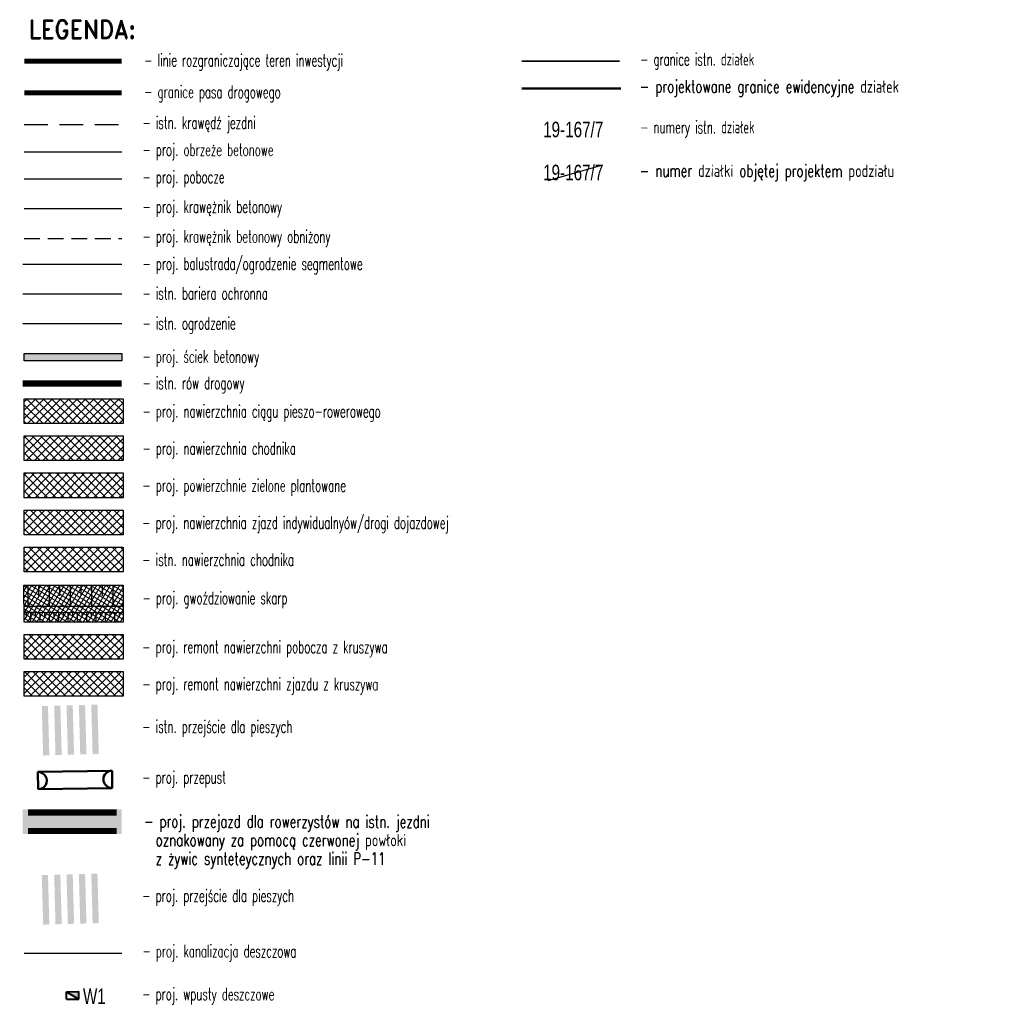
# Model space of a CAD drawing. Header units: metres. Extents: x 7529682 to 7533751, y 5721195 to 5727842.
# Tile 1 of 210: x 7533671 to 7533751, y 5721195 to 5721275. Entities that reach past the tile are written whole.
import ezdxf
from ezdxf.enums import TextEntityAlignment as Align

# ---------------------------------------------------------------- set-up
doc = ezdxf.new("R2010")
doc.units = ezdxf.units.M
for name, pattern in [('218-500', [1, 0.5, -0.5]), ('817-dzialki-09-05-04$0$HIDDEN', [0.375, 0.25, -0.125]), ('ACAD_ISO05W100', [33, 24, -3, 0, -3, 0, -3]), ('DASHED', [19.05, 12.7, -6.35]), ('HIDDEN', [9.525, 6.35, -3.175])]:
    doc.linetypes.add(name, pattern=pattern)
for name, color, linetype, lineweight in [('D-bariera-uliczna-typu-B-01', 1, 'FENCELINE1', 30), ('D-krawędzie', 3, 'Continuous', 30), ('D-krawężniki', 4, 'Continuous', 30), ('D-krawężniki-obniżone', 40, 'DASHED', 30), ('D-obrzeża', 2, 'Continuous', 30), ('D-pas-drogowy', 7, 'ACAD_ISO05W100', 50), ('D-wpusty', 28, 'Continuous', 40), ('D-wpusty-opis', 28, 'Continuous', 30), ('Numery_dzialek', 80, 'Continuous', 35), ('Sieci-KD-proj', 4, 'KANDESZCZ_X2', 30)]:
    doc.layers.add(name, color=color, linetype=linetype, lineweight=lineweight)
for name, color, linetype, lineweight, true_color in [('D-bariery', 7, 'FENCELINE2', 30, 0xff0f0f), ('D-ewidencja-numery', 7, 'Continuous', 50, 0x40ff00), ('D-hatch-ciag-pieszo-rowerowy', 7, 'Continuous', 13, 0xff9f80), ('D-hatch-plyty-azurowe', 7, 'Continuous', 13, 0xffc824), ('D-LR-etap-III', 7, '817-dzialki-09-05-04$0$HIDDEN', 50, 0x00008f), ('D-ogrodzenie-istn', 7, 'FENCELINE2', 30, 0x7a007a), ('D-podzialy-dzialek-Kobior', 7, 'Continuous', 30, 0xff0040), ('D-poziome-powl-czerwona', 7, 'Continuous', 9, 0xff6161), ('D-przepusty', 7, 'Continuous', 50, 0x852100), ('D-ścieki', 7, 'Continuous', 30, 0x0544ff)]:
    doc.layers.add(name, color=color, linetype=linetype, lineweight=lineweight, true_color=true_color)
for name, color, linetype in [('D-hatch-chodniki', 221, 'Continuous'), ('D-hatch-pobocza', 131, 'Continuous'), ('D-hatch-zieleńce', 102, 'Continuous'), ('D-hatch-zjazdy-kostka', 244, 'Continuous'), ('D-hatch-zjazdy-kruszywo', 111, 'Continuous'), ('D-pobocza', 60, 'Continuous'), ('D-rowy', 160, 'Continuous'), ('D-skarpa-kreskowanie', 2, 'Continuous'), ('Odnosniki', 7, 'Continuous'), ('PAP-LEGENDA', 1, 'Continuous'), ('PAP-TABELKA', 1, 'Continuous')]:
    doc.layers.add(name, color=color, linetype=linetype)
doc.layers.add('D-malowanie-istn', color=7, linetype='Continuous', true_color=0x1a6600)
doc.layers.add('D-malowanie-proj', color=7, linetype='Continuous', true_color=0x3333ff)
doc.styles.add('DIMTEXT', font='simplex.shx', dxfattribs={"width": 0.7})
doc.styles.add('PL2', font='romand.shx')
doc.styles.get("Standard").update_dxf_attribs({"font": 'arial.ttf'})
doc.linetypes.add('FENCELINE1', pattern='A,6.35,-2.54,[133,ltypeshp.shx,S=2.54,R=0,X=-2.54,Y=0],-2.54,25.4', length=36.83)
doc.linetypes.add('FENCELINE2', pattern='A,6.35,-2.54,[132,ltypeshp.shx,S=2.54,R=0,X=-2.54,Y=0],-2.54,25.4', length=36.83)
doc.linetypes.add('KANDESZCZ_X2', pattern='A,4.366477,-0.326302,["kd",DIMTEXT,S=1.28,R=0,X=0,Y=-0.405864],-2.036296,4.465198', length=11.194273)
pattern_1 = [(45, (0.0021, 0), (-0.33675960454, 0.33675960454), []), (135, (0.0021, 0), (-0.33675960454, -0.33675960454), [])]

# ---------------------------------------------------------------- blocks, each defined once
blk = doc.blocks.new('wpust')
at = {"layer": 'D-wpusty'}
blk.add_hatch(color=256, dxfattribs=at).paths.add_polyline_path([(4488531.348, 5577264.612), (4488532.348, 5577264.612), (4488532.348, 5577265.212)])
for points in [[(4488531.348, 5577265.212), (4488531.348, 5577264.612)], [(4488531.348, 5577265.212), (4488532.348, 5577265.212)], [(4488531.348, 5577264.612), (4488532.348, 5577265.212)], [(4488532.348, 5577265.212), (4488532.348, 5577264.612)], [(4488531.348, 5577264.612), (4488532.348, 5577264.612)]]:
    blk.add_lwpolyline(points, dxfattribs=at)

msp = doc.modelspace()

# ---------------------------------------------------------------- hatches: boundary and pattern name
at = {"layer": 'D-hatch-chodniki'}
h = msp.add_hatch(dxfattribs=at)
h.set_pattern_fill('ANSI37', color=256, scale=0.15, style=0)
h.set_pattern_definition([(45, (958900.91207, 144069.77755), (-0.33675960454, 0.33675960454), []), (135, (958900.91207, 144069.77755), (-0.33675960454, -0.33675960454), [])])
h.paths.add_polyline_path([(7533671.793, 5721240.98), (7533679.791, 5721240.98), (7533679.791, 5721238.974), (7533671.793, 5721238.974)])
at = {"layer": 'D-hatch-chodniki', "true_color": 0x6e6e6e}
h = msp.add_hatch(dxfattribs=at)
h.set_pattern_fill('ANSI37', color=8, scale=0.15, style=0)
h.set_pattern_definition([(45, (-0.00225, 3), (-0.33675960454, 0.33675960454), []), (135, (-0.00225, 3), (-0.33675960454, -0.33675960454), [])])
h.paths.add_polyline_path([(7533671.779, 5721231.98), (7533679.778, 5721231.98), (7533679.778, 5721229.974), (7533671.779, 5721229.974)])
at = {"layer": 'D-hatch-ciag-pieszo-rowerowy'}
h = msp.add_hatch(dxfattribs=at)
h.set_pattern_fill('ANSI37', color=256, scale=0.15, style=0)
h.set_pattern_definition([(45, (0, 0), (-0.33675960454, 0.33675960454), []), (135, (0, 0), (-0.33675960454, -0.33675960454), [])])
h.paths.add_polyline_path([(7533679.789, 5721243.98), (7533671.79, 5721243.98), (7533671.79, 5721241.974), (7533679.789, 5721241.974)])
at = {"layer": 'D-hatch-plyty-azurowe'}
h = msp.add_hatch(dxfattribs=at)
h.set_pattern_fill('ANSI37', color=256, scale=0.1, angle=13.23434, style=0)
h.set_pattern_definition([(58.2343419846, (-0.00225, 3), (-0.269941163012, 0.16714669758), []), (148.2343419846, (-0.00225, 3), (-0.16714669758, -0.269941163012), [])])
h.paths.add_polyline_path([(7533671.763, 5721228.904), (7533679.776, 5721228.899), (7533679.776, 5721225.927), (7533671.777, 5721225.927)])
at = {"layer": 'D-hatch-pobocza'}
h = msp.add_hatch(dxfattribs=at)
h.set_pattern_fill('ANSI37', color=256, scale=0.15, style=0)
h.set_pattern_definition(pattern_1)
h.paths.add_polyline_path([(7533679.778, 5721224.933), (7533671.779, 5721224.933), (7533671.779, 5721222.927), (7533679.778, 5721222.927)])
at = {"layer": 'D-hatch-zieleńce'}
h = msp.add_hatch(dxfattribs=at)
h.set_pattern_fill('ANSI37', color=256, scale=0.15, style=0)
h.set_pattern_definition([(45, (958900.9031, 144072.77755), (-0.33675960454, 0.33675960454), []), (135, (958900.9031, 144072.77755), (-0.33675960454, -0.33675960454), [])])
h.paths.add_polyline_path([(7533671.784, 5721237.98), (7533679.782, 5721237.98), (7533679.782, 5721235.974), (7533671.784, 5721235.974)])
at = {"layer": 'D-hatch-zjazdy-kostka'}
h = msp.add_hatch(dxfattribs=at)
h.set_pattern_fill('ANSI37', color=256, scale=0.15, style=0)
h.set_pattern_definition([(45, (966515.7438, 173666.13474), (-0.33675960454, 0.33675960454), []), (135, (966515.7438, 173666.13474), (-0.33675960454, -0.33675960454), [])])
h.paths.add_polyline_path([(7533679.775, 5721234.98), (7533671.777, 5721234.98), (7533671.777, 5721232.974), (7533679.775, 5721232.974)])
at = {"layer": 'D-hatch-zjazdy-kruszywo'}
h = msp.add_hatch(dxfattribs=at)
h.set_pattern_fill('ANSI37', color=256, scale=0.15, style=0)
h.set_pattern_definition(pattern_1)
h.paths.add_polyline_path([(7533679.78, 5721221.933), (7533671.781, 5721221.933), (7533671.781, 5721219.927), (7533679.78, 5721219.927)])
at = {"layer": 'D-malowanie-istn'}
h = msp.add_hatch(color=256, dxfattribs=at)
h.paths.add_polyline_path([(7533677.707, 5721219.259), (7533677.207, 5721219.245), (7533677.314, 5721215.247), (7533677.814, 5721215.26)])
h.paths.add_polyline_path([(7533676.707, 5721219.232), (7533676.455, 5721219.225, 0.016682), (7533676.416, 5721215.223), (7533676.814, 5721215.233)])
h.paths.add_polyline_path([(7533676.455, 5721219.225), (7533676.207, 5721219.219), (7533676.314, 5721215.22), (7533676.416, 5721215.223, -0.016682)])
h.paths.add_polyline_path([(7533675.707, 5721219.205), (7533675.208, 5721219.192), (7533675.315, 5721215.193), (7533675.815, 5721215.207)])
h.paths.add_polyline_path([(7533674.708, 5721219.178), (7533674.208, 5721219.165), (7533674.315, 5721215.166), (7533674.815, 5721215.18)])
h.paths.add_polyline_path([(7533673.708, 5721219.152), (7533673.208, 5721219.138), (7533673.316, 5721215.14), (7533673.815, 5721215.153)])
at = {"layer": 'D-malowanie-proj'}
h = msp.add_hatch(color=256, dxfattribs=at)
h.paths.add_polyline_path([(7533677.707, 5721205.594), (7533677.207, 5721205.58), (7533677.314, 5721201.582), (7533677.814, 5721201.595)])
h.paths.add_polyline_path([(7533676.707, 5721205.567), (7533676.455, 5721205.56, 0.016682), (7533676.416, 5721201.558), (7533676.814, 5721201.568)])
h.paths.add_polyline_path([(7533676.455, 5721205.56), (7533676.207, 5721205.554), (7533676.314, 5721201.555), (7533676.416, 5721201.558, -0.016682)])
h.paths.add_polyline_path([(7533675.707, 5721205.54), (7533675.208, 5721205.527), (7533675.315, 5721201.528), (7533675.815, 5721201.542)])
h.paths.add_polyline_path([(7533674.708, 5721205.513), (7533674.208, 5721205.5), (7533674.315, 5721201.501), (7533674.815, 5721201.515)])
h.paths.add_polyline_path([(7533673.708, 5721205.487), (7533673.208, 5721205.473), (7533673.316, 5721201.475), (7533673.815, 5721201.488)])
at = {"layer": 'D-poziome-powl-czerwona', "ltscale": 3}
h = msp.add_hatch(color=256, dxfattribs=at)
h.dxf.hatch_style = 1
h.paths.add_polyline_path([(7533679.657, 5721208.784), (7533679.657, 5721210.784), (7533671.659, 5721210.784), (7533671.659, 5721208.784)])
at = {"layer": 'D-ścieki', "linetype": 'ByBlock', "true_color": 0x00cccc}
msp.add_hatch(color=132, dxfattribs=at).paths.add_polyline_path([(7533679.67, 5721247.641), (7533671.79, 5721247.641), (7533671.79, 5721247.041), (7533679.67, 5721247.041)])

# ---------------------------------------------------------------- linework, layer by layer
at = {"layer": 'D-bariera-uliczna-typu-B-01', "ltscale": 0.1}
msp.add_lwpolyline([(7533671.671, 5721254.856), (7533679.67, 5721254.856)], dxfattribs=at)
at = {"layer": 'D-bariery', "color": 149, "linetype": 'FENCELINE1', "ltscale": 0.1, "true_color": 0x26435f, "flags": 128}
msp.add_lwpolyline([(7533671.671, 5721252.453), (7533679.67, 5721252.453)], dxfattribs=at)
at = {"layer": 'D-ewidencja-numery', "color": 12, "ltscale": 15, "true_color": 0xc70000}
msp.add_lwpolyline([(7533712.009, 5721269.052), (7533720.008, 5721269.052)], dxfattribs=at)
at = {"layer": 'D-krawędzie', "linetype": 'HIDDEN', "ltscale": 0.3, "flags": 128}
msp.add_lwpolyline([(7533671.79, 5721266.136), (7533679.67, 5721266.136)], dxfattribs=at)
at = {"layer": 'D-krawężniki'}
msp.add_lwpolyline([(7533671.79, 5721259.337), (7533679.67, 5721259.337)], dxfattribs=at)
at = {"layer": 'D-krawężniki-obniżone', "ltscale": 0.1}
msp.add_lwpolyline([(7533671.79, 5721256.934), (7533679.67, 5721256.934)], dxfattribs=at)
at = {"layer": 'D-LR-etap-III', "ltscale": 10, "const_width": 0.4, "flags": 128}
msp.add_lwpolyline([(7533671.79, 5721271.25), (7533679.67, 5721271.25)], dxfattribs=at)
at = {"layer": 'D-malowanie-proj', "linetype": '218-500', "ltscale": 2, "const_width": 0.5, "flags": 128}
for points in [[(7533672.099, 5721210.534), (7533679.269, 5721210.534)], [(7533672.099, 5721209.034), (7533679.269, 5721209.034)]]:
    msp.add_lwpolyline(points, dxfattribs=at)
at = {"layer": 'D-obrzeża'}
msp.add_lwpolyline([(7533671.79, 5721263.938), (7533679.67, 5721263.938)], dxfattribs=at)
at = {"layer": 'D-ogrodzenie-istn', "ltscale": 0.1}
msp.add_lwpolyline([(7533671.671, 5721250.05), (7533679.67, 5721250.05)], dxfattribs=at)
at = {"layer": 'D-pas-drogowy', "ltscale": 0.2, "const_width": 0.4, "flags": 128}
msp.add_lwpolyline([(7533671.79, 5721268.693), (7533679.67, 5721268.693)], dxfattribs=at)
at = {"layer": 'D-pobocza'}
msp.add_lwpolyline([(7533671.79, 5721261.74), (7533679.67, 5721261.74)], dxfattribs=at)
at = {"layer": 'D-podzialy-dzialek-Kobior'}
msp.add_lwpolyline([(7533714.147, 5721261.616), (7533718.563, 5721262.866)], dxfattribs=at)
at = {"layer": 'D-przepusty'}
for points in [[(7533672.89, 5721213.811), (7533678.884, 5721213.911)], [(7533672.89, 5721213.811), (7533672.914, 5721212.411)], [(7533678.884, 5721213.911), (7533678.907, 5721212.511)], [(7533672.914, 5721212.411), (7533678.907, 5721212.511)]]:
    msp.add_lwpolyline(points, dxfattribs=at)
msp.add_ellipse((7533672.902, 5721213.111), major_axis=(0.712, 0.062), ratio=0.979721, start_param=4.643203, end_param=7.784796, dxfattribs=at)
at = {"layer": 'D-przepusty', "extrusion": (0, 0, -1)}
msp.add_ellipse((7533678.896, 5721213.211), major_axis=(0.713, -0.038), ratio=0.979721, start_param=1.501611, end_param=4.643203, dxfattribs=at)
at = {"layer": 'D-rowy', "linetype": 'HIDDEN', "ltscale": 0.1, "const_width": 0.5, "flags": 128}
msp.add_lwpolyline([(7533671.671, 5721245.209), (7533679.67, 5721245.209)], dxfattribs=at)
at = {"layer": 'D-rowy'}
for points in [[(7533679.776, 5721227.182), (7533672.448, 5721227.187), (7533671.771, 5721227.188)], [(7533679.776, 5721226.682), (7533672.448, 5721226.687), (7533671.773, 5721226.688)]]:
    msp.add_lwpolyline(points, dxfattribs=at)
at = {"layer": 'D-skarpa-kreskowanie', "linetype": 'Continuous'}
for p, q in [((7533672.077, 5721228.903), (7533672.076, 5721227.187)), ((7533672.077, 5721228.903), (7533672.076, 5721227.187)), ((7533672.935, 5721228.903), (7533672.934, 5721228.045)), ((7533672.935, 5721228.903), (7533672.934, 5721228.045)), ((7533673.793, 5721228.902), (7533673.792, 5721227.186)), ((7533673.793, 5721228.902), (7533673.792, 5721227.186)), ((7533674.651, 5721228.902), (7533674.65, 5721228.044)), ((7533674.651, 5721228.902), (7533674.65, 5721228.044)), ((7533675.509, 5721228.901), (7533675.508, 5721227.185)), ((7533675.509, 5721228.901), (7533675.508, 5721227.185)), ((7533676.367, 5721228.901), (7533676.366, 5721228.043)), ((7533676.367, 5721228.901), (7533676.366, 5721228.043)), ((7533677.225, 5721228.9), (7533677.224, 5721227.184)), ((7533677.225, 5721228.9), (7533677.224, 5721227.184)), ((7533678.083, 5721228.899), (7533678.082, 5721228.041)), ((7533678.083, 5721228.899), (7533678.082, 5721228.041)), ((7533678.083, 5721228.899), (7533678.082, 5721228.041)), ((7533678.083, 5721228.899), (7533678.082, 5721228.041)), ((7533678.941, 5721228.899), (7533678.94, 5721227.183)), ((7533678.941, 5721228.899), (7533678.94, 5721227.183)), ((7533671.931, 5721226.664), (7533671.931, 5721226.288)), ((7533671.931, 5721226.664), (7533671.931, 5721226.288)), ((7533672.306, 5721226.664), (7533672.307, 5721225.913)), ((7533672.306, 5721226.664), (7533672.307, 5721225.913)), ((7533672.682, 5721226.672), (7533672.682, 5721226.297)), ((7533672.682, 5721226.672), (7533672.682, 5721226.297)), ((7533673.057, 5721226.673), (7533673.058, 5721225.922)), ((7533673.057, 5721226.673), (7533673.058, 5721225.922)), ((7533673.433, 5721226.681), (7533673.433, 5721226.306)), ((7533673.433, 5721226.681), (7533673.433, 5721226.306)), ((7533673.808, 5721226.682), (7533673.809, 5721225.931)), ((7533673.808, 5721226.682), (7533673.809, 5721225.931)), ((7533674.184, 5721226.682), (7533674.184, 5721226.307)), ((7533674.184, 5721226.682), (7533674.184, 5721226.307)), ((7533674.56, 5721226.683), (7533674.561, 5721225.932)), ((7533674.56, 5721226.683), (7533674.561, 5721225.932)), ((7533674.936, 5721226.683), (7533674.936, 5721226.307)), ((7533674.936, 5721226.683), (7533674.936, 5721226.307)), ((7533675.311, 5721226.684), (7533675.312, 5721225.932)), ((7533675.311, 5721226.684), (7533675.312, 5721225.932)), ((7533675.688, 5721226.684), (7533675.688, 5721226.308)), ((7533675.688, 5721226.684), (7533675.688, 5721226.308)), ((7533676.064, 5721226.685), (7533676.065, 5721225.933)), ((7533676.064, 5721226.685), (7533676.065, 5721225.933)), ((7533676.44, 5721226.685), (7533676.441, 5721226.309)), ((7533676.44, 5721226.685), (7533676.441, 5721226.309)), ((7533676.816, 5721226.686), (7533676.817, 5721225.933)), ((7533676.816, 5721226.686), (7533676.817, 5721225.933)), ((7533677.193, 5721226.686), (7533677.193, 5721226.31)), ((7533677.193, 5721226.686), (7533677.193, 5721226.31)), ((7533677.57, 5721226.687), (7533677.571, 5721225.934)), ((7533677.57, 5721226.687), (7533677.571, 5721225.934)), ((7533677.946, 5721226.687), (7533677.947, 5721226.31)), ((7533677.946, 5721226.687), (7533677.947, 5721226.31)), ((7533678.323, 5721226.688), (7533678.324, 5721225.934)), ((7533678.323, 5721226.688), (7533678.324, 5721225.934)), ((7533678.7, 5721226.688), (7533678.7, 5721226.311)), ((7533678.7, 5721226.688), (7533678.7, 5721226.311)), ((7533679.076, 5721226.689), (7533679.077, 5721225.935)), ((7533679.076, 5721226.689), (7533679.077, 5721225.935)), ((7533679.453, 5721226.689), (7533679.454, 5721226.312)), ((7533679.453, 5721226.689), (7533679.454, 5721226.312))]:
    msp.add_line(p, q, dxfattribs=at)
for points in [[(7533679.776, 5721227.182), (7533672.448, 5721227.187), (7533671.771, 5721227.188)], [(7533679.776, 5721226.682), (7533672.448, 5721226.687), (7533671.773, 5721226.688)]]:
    msp.add_lwpolyline(points, dxfattribs=at)
at = {"layer": 'D-ścieki'}
msp.add_lwpolyline([(7533679.67, 5721247.041), (7533671.79, 5721247.041), (7533671.79, 5721247.641), (7533679.67, 5721247.641)], close=True, dxfattribs=at)
at = {"layer": 'Numery_dzialek'}
msp.add_lwpolyline([(7533712.009, 5721271.25), (7533719.889, 5721271.25)], dxfattribs=at)
at = {"layer": 'Odnosniki'}
msp.add_lwpolyline([(7533671.763, 5721228.904), (7533679.776, 5721228.899), (7533679.776, 5721225.927), (7533671.777, 5721225.927)], close=True, dxfattribs=at)
at = {"layer": 'PAP-TABELKA', "color": 2}
for points in [[(7533671.79, 5721243.98), (7533679.789, 5721243.98), (7533679.789, 5721241.974), (7533671.79, 5721241.974)], [(7533671.793, 5721240.98), (7533679.791, 5721240.98), (7533679.791, 5721238.974), (7533671.793, 5721238.974)], [(7533671.784, 5721237.98), (7533679.782, 5721237.98), (7533679.782, 5721235.974), (7533671.784, 5721235.974)], [(7533671.777, 5721234.98), (7533679.775, 5721234.98), (7533679.775, 5721232.974), (7533671.777, 5721232.974)], [(7533671.779, 5721231.98), (7533679.778, 5721231.98), (7533679.778, 5721229.974), (7533671.779, 5721229.974)], [(7533671.763, 5721228.904), (7533679.776, 5721228.899), (7533679.776, 5721225.927), (7533671.777, 5721225.927)], [(7533671.779, 5721224.933), (7533679.778, 5721224.933), (7533679.778, 5721222.927), (7533671.779, 5721222.927)], [(7533671.781, 5721221.933), (7533679.78, 5721221.933), (7533679.78, 5721219.927), (7533671.781, 5721219.927)]]:
    msp.add_lwpolyline(points, close=True, dxfattribs=at)
at = {"layer": 'Sieci-KD-proj', "ltscale": 0.7, "flags": 128}
msp.add_lwpolyline([(7533671.788, 5721199.172), (7533679.667, 5721199.172)], dxfattribs=at)

# ---------------------------------------------------------------- block references
at = {"layer": 'D-wpusty', "xscale": -1, "rotation": 180.4335340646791}
msp.add_blockref('wpust', (3003071.827, 11264338.418, -10.12), dxfattribs=at)

# ---------------------------------------------------------------- texts
at = {"layer": 'D-wpusty-opis', "oblique": 360, "width": 0.7}
msp.add_attdef('W1', text='', height=1.25, dxfattribs=at).set_placement((7533677.455, 5721194.686, 157.878), align=Align.BOTTOM_CENTER)
at = {"layer": 'Numery_dzialek', "width": 0.7}
for p in [(7533713.726, 5721266.365, -20.24), (7533713.726, 5721262.891, -20.24)]:
    msp.add_text('19-167/7', height=1.26, dxfattribs=at).set_placement(p, align=Align.TOP_LEFT)
at = {"layer": 'PAP-LEGENDA', "color": 2, "style": 'DIMTEXT', "width": 0.6}
for s, p in [('- linie rozgraniczające teren inwestycji', (7533681.483, 5721270.841, -20.24)), (' - granice istn. działek', (7533721.151, 5721270.914)), ('- granice pasa drogowego', (7533681.483, 5721268.284, -20.24)), (' - istn. krawędź jezdni', (7533680.932, 5721265.799)), (' - numery istn. działek', (7533721.151, 5721265.428, -20.24)), (' - proj. obrzeże betonowe', (7533680.932, 5721263.602)), (' - proj. pobocze', (7533680.932, 5721261.404)), (' - proj. krawężnik betonowy', (7533680.932, 5721259.001)), (' - proj. krawężnik betonowy obniżony', (7533680.932, 5721256.598)), (' - proj. balustrada/ogrodzenie segmentowe', (7533680.932, 5721254.4)), (' - istn. bariera ochronna', (7533680.932, 5721251.997)), (' - istn. ogrodzenie', (7533680.932, 5721249.575)), (' - proj. ściek betonowy', (7533680.932, 5721246.896)), (' - istn. rów drogowy', (7533680.932, 5721244.753)), (' - proj. nawierzchnia ciągu pieszo-rowerowego', (7533680.932, 5721242.474, 10.12)), (' - proj. nawierzchnia chodnika', (7533680.934, 5721239.474, 10.12)), (' - proj. powierzchnie zielone plantowane', (7533680.925, 5721236.474, 10.12)), (' - proj. nawierzchnia zjazd indywidualnyów/drogi dojazdowej', (7533680.919, 5721233.474, 10.12)), (' - istn. nawierzchnia chodnika', (7533680.921, 5721230.474, 10.12)), (' - proj. gwoździowanie skarp', (7533680.93, 5721227.385, 10.12)), (' - proj. remont nawierzchni pobocza z kruszywa', (7533680.921, 5721223.427, 10.12)), (' - proj. remont nawierzchni zjazdu z kruszywa', (7533680.923, 5721220.427, 10.12)), (' - istn. przejście dla pieszych', (7533680.919, 5721216.986, 10.12)), (' - proj. przepust', (7533680.916, 5721212.88, 10.12)), (' - proj. przejście dla pieszych', (7533680.919, 5721203.321, 10.12)), (' - proj. kanalizacja deszczowa', (7533680.93, 5721198.836)), (' - proj. wpusty deszczowe', (7533680.917, 5721195.364, 10.12))]:
    msp.add_text(s, height=1, rotation=359.95707, dxfattribs=at).set_placement(p)
at = {"layer": 'PAP-LEGENDA', "color": 2, "char_height": 1, "attachment_point": 4, "rotation": 359.95707, "style": 'DIMTEXT'}
for s, insert in [(' - projektowane granice ewidencyjne działek', (7533721.055, 5721269.052, -20.24)), (' - numer działki objętej projektem podziału', (7533721.061, 5721262.241, -20.24))]:
    msp.add_mtext(s, dxfattribs=dict(at, insert=insert))
at = {"layer": 'PAP-LEGENDA', "color": 2, "insert": (7533681.458, 5721208.151, 10.12), "char_height": 1, "attachment_point": 4, "rotation": 359.95707, "line_spacing_factor": 0.9, "style": 'DIMTEXT'}
msp.add_mtext('- proj. przejazd dla rowerzystów na istn. jezdni\\P  oznakowany za pomocą czerwonej powłoki\\P  z żywic synteteycznych oraz linii P-11', dxfattribs=at)
at = {"layer": 'PAP-TABELKA', "color": 2, "style": 'PL2', "width": 0.9}
msp.add_text('LEGENDA:', height=1.5, dxfattribs=at).set_placement((7533676.49, 5721273.833), align=Align.MIDDLE_CENTER)

doc.saveas('drawing.dxf')
